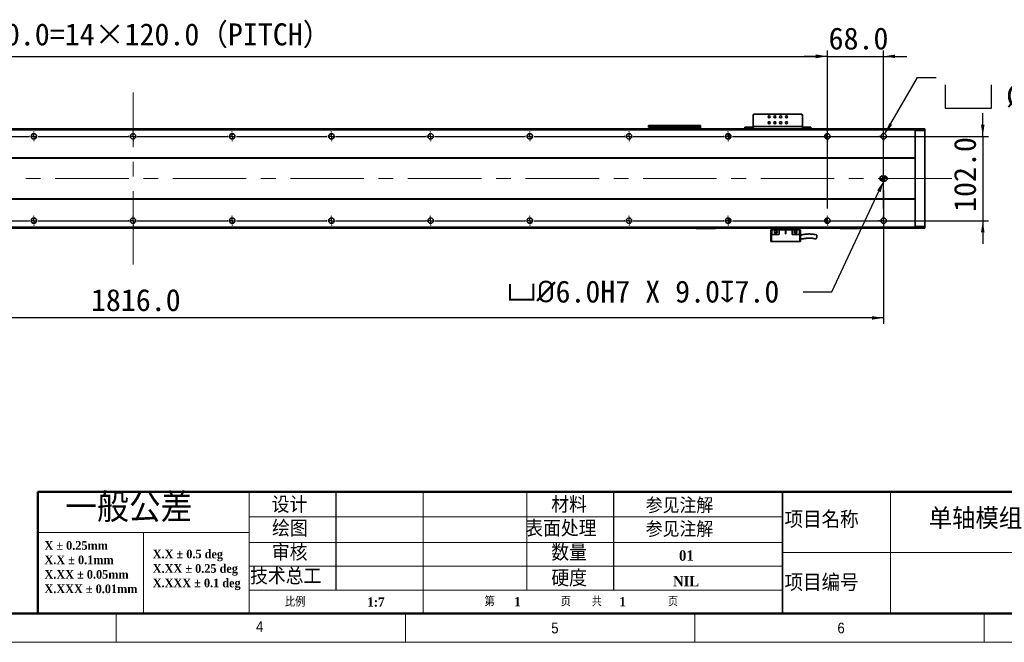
# Model space of a CAD drawing. Header units: millimetres. Extents: x 35 to 2905, y 35 to 2044.
# Tile 4 of 9: x 1003 to 2194, y 35 to 788. Entities that reach past the tile are written whole.
import ezdxf

# ---------------------------------------------------------------- set-up
doc = ezdxf.new("R2010")
doc.units = ezdxf.units.MM
doc.header["$LTSCALE"] = 7
doc.header["$PDSIZE"] = -1
doc.linetypes.add('CENTERX2', pattern=[20.32, 12.7, -2.54, 2.54, -2.54])
doc.layers.add('DIMNS', color=7, linetype='Continuous')
doc.layers.add('黑色实线', color=7, linetype='Continuous')
doc.styles.add('SLDTEXTSTYLE1', font='Gothic.ttf', dxfattribs={"width": 0.913})
doc.styles.add('SLDTEXTSTYLE2', font='timesbd.ttf', dxfattribs={"width": 0.933})
doc.styles.add('SLDTEXTSTYLE3', font='txt', dxfattribs={"bigfont": 'bigfont'})
doc.styles.add('SLDTEXTSTYLE4', font='txt', dxfattribs={"bigfont": 'bigfont'})
doc.styles.add('SLDTEXTSTYLE7', font='timesbd.ttf', dxfattribs={"width": 0.933, "bigfont": 'bigfont'})
doc.styles.add('SLDTEXTSTYLE8', font='txt')
doc.dimstyles.new('SLDDIMSTYLE0', dxfattribs={"dimtxt": 26.6, "dimasz": 14, "dimexe": 0, "dimexo": 0.0625, "dimgap": 6.65, "dimtad": 2, "dimdec": 1, "dimrnd": 1e-09, "dimzin": 4, "dimdsep": 46, "dimtxsty": 'SLDTEXTSTYLE8', "dimsah": 1, "dimcen": 0.09, "dimadec": 0, "dimazin": 1, "dimtfac": 1, "dimtdec": 1, "dimtmove": 0, "dimatfit": 0, "dimfxl": 0, "dimfrac": 2, "dimtolj": 1, "dimtzin": 12, "dimarcsym": 0})
doc.dimstyles.new('SLDDIMSTYLE3', dxfattribs={"dimtxt": 26.6, "dimasz": 14, "dimexe": 0, "dimexo": 0.0625, "dimgap": 6.65, "dimtad": 2, "dimdec": 1, "dimrnd": 1e-09, "dimzin": 4, "dimdsep": 46, "dimtxsty": 'SLDTEXTSTYLE8', "dimsah": 1, "dimcen": 0.09, "dimadec": 0, "dimazin": 1, "dimtfac": 1, "dimtdec": 1, "dimtofl": 0, "dimtmove": 0, "dimatfit": 3, "dimfxl": 0, "dimfrac": 2, "dimtolj": 1, "dimtzin": 12, "dimarcsym": 0})
doc.dimstyles.new('SLDDIMSTYLE7', dxfattribs={"dimtxt": 26.6, "dimasz": 14, "dimexe": 0, "dimexo": 0.0625, "dimgap": 6.65, "dimtad": 0, "dimtih": 1, "dimtoh": 1, "dimdec": 1, "dimrnd": 1e-09, "dimzin": 4, "dimdsep": 46, "dimtxsty": 'SLDTEXTSTYLE8', "dimsah": 1, "dimcen": 0, "dimadec": 0, "dimazin": 1, "dimtfac": 1, "dimtdec": 1, "dimtofl": 0, "dimtmove": 0, "dimatfit": 3, "dimfxl": 0, "dimfrac": 2, "dimtolj": 1, "dimtzin": 12, "dimarcsym": 0})
doc.dimstyles.new('SLDDIMSTYLE8', dxfattribs={"dimtxt": 26.6, "dimasz": 14, "dimexe": 0, "dimexo": 0.0625, "dimgap": 6.65, "dimtad": 0, "dimtih": 1, "dimtoh": 1, "dimdec": 1, "dimrnd": 1e-09, "dimzin": 4, "dimdsep": 46, "dimtxsty": 'SLDTEXTSTYLE8', "dimsah": 1, "dimcen": 0, "dimadec": 0, "dimazin": 1, "dimtfac": 1, "dimtdec": 1, "dimtofl": 0, "dimtmove": 0, "dimatfit": 3, "dimfxl": 0, "dimfrac": 2, "dimtolj": 1, "dimtzin": 12, "dimarcsym": 0})

# ---------------------------------------------------------------- blocks, each defined once
blk = doc.blocks.new('SW_NOTE_0')
at = {"color": 0, "linetype": 'Continuous', "lineweight": 0, "char_height": 10.5, "attachment_point": 1, "style": 'SLDTEXTSTYLE2'}
for s, insert in [('X.X ± 0.5 deg', (0, 13.8)), ('X.XX ± 0.25 deg', (0, -3.7)), ('X.XXX ± 0.1 deg', (0, -21.2))]:
    blk.add_mtext(s, dxfattribs=dict(at, insert=insert))
blk = doc.blocks.new('SW_NOTE_1')
at = {"color": 0, "linetype": 'Continuous', "lineweight": 0, "char_height": 10.5, "attachment_point": 1, "style": 'SLDTEXTSTYLE2'}
for s, insert in [('X ± 0.25mm ', (0, 13.8)), ('X.X ± 0.1mm', (0, -3.7))]:
    blk.add_mtext(s, dxfattribs=dict(at, insert=insert))
blk = doc.blocks.new('SW_NOTE_2')
at = {"color": 0, "linetype": 'Continuous', "lineweight": 0, "char_height": 10.5, "attachment_point": 1, "style": 'SLDTEXTSTYLE2'}
for s, insert in [('X.XX ± 0.05mm', (0, 13.8)), ('X.XXX ± 0.01mm', (0, -3.7))]:
    blk.add_mtext(s, dxfattribs=dict(at, insert=insert))
blk = doc.blocks.new('_D_28')
at = {"layer": 'Defpoints', "color": 0}
for p in [(2049.9, 596), (2048.7, 593.3)]:
    blk.add_point(p, dxfattribs=at)
at = {"layer": '黑色实线', "color": 0, "lineweight": -2}
for p, q in [((1985.6, 458.8), (2042.7, 580.6)), ((1951.3, 458.8), (1985.6, 458.8))]:
    blk.add_line(p, q, dxfattribs=at)
at = {"layer": '黑色实线', "color": 0}
blk.add_solid([(2040.6, 581.6), (2044.8, 579.6), (2048.7, 593.3)], dxfattribs=at)
at = {"layer": '黑色实线', "color": 0, "insert": (1593, 472.6), "char_height": 26.6, "attachment_point": 1, "style": 'SLDTEXTSTYLE8'}
blk.add_mtext('\\A1;{\\fGDT|b0|i0|c134|p2;v\\fISOCPEUR|b0|i0|c134|p34;%%C}6.0H7 X 9.0{\\fGDT|b0|i0|c134|p2;x}7.0', dxfattribs=at)
blk = doc.blocks.new('_D_29')
at = {"layer": '黑色实线'}
for p, q in [((232.4, 587.1), (232.4, 420.4)), ((2048.4, 581.6), (2048.4, 420.4)), ((2048.4, 427.4), (232.4, 427.4))]:
    blk.add_line(p, q, dxfattribs=at)
for points in [[(232.4, 427.4), (246.4, 425.3), (246.4, 429.5)], [(2048.4, 427.4), (2034.4, 429.5), (2034.4, 425.3)]]:
    blk.add_solid(points, dxfattribs=at)
at = {"layer": '黑色实线', "insert": (1089.5, 462.3), "char_height": 26.6, "attachment_point": 1, "style": 'SLDTEXTSTYLE8'}
blk.add_mtext('1816.0', dxfattribs=at)
blk = doc.blocks.new('SW_SYMBOL_HOLE_SPOT')
at = {"layer": '黑色实线', "color": 0}
for p, q in [((0, 6125), (0, 525)), ((11200, 525), (11200, 6125)), ((0, 525), (11200, 525))]:
    blk.add_line(p, q, dxfattribs=at)
blk = doc.blocks.new('SW_SYMBOL_HOLE_DEPTH')
at = {"layer": '黑色实线', "color": 0}
for p, q in [((0, 6125), (5600, 6125)), ((2800, 6125), (2800, 525)), ((700, 3885), (2800, 525)), ((4900, 3885), (2800, 525))]:
    blk.add_line(p, q, dxfattribs=at)
blk = doc.blocks.new('_D_30')
at = {"layer": '黑色实线'}
for p, q in [((2050.1, 649.9), (2089.4, 718)), ((2089.4, 718), (2111.9, 718))]:
    blk.add_line(p, q, dxfattribs=at)
blk.add_solid([(2050.1, 649.9), (2058.9, 660.9), (2055.3, 663)], dxfattribs=at)
at = {"layer": '黑色实线', "xscale": 0.004985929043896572, "yscale": 0.004985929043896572, "zscale": 0.004985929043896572}
for name, p in [('SW_SYMBOL_HOLE_SPOT', (2123, 678.6)), ('SW_SYMBOL_HOLE_DEPTH', (2322.5, 678.6))]:
    blk.add_blockref(name, p, dxfattribs=at)
at = {"layer": '黑色实线', "char_height": 26.6, "attachment_point": 1, "style": 'SLDTEXTSTYLE8'}
for s, insert in [('34X ', (2218, 753.2)), ('%%c', (2287.2, 752.9)), (' THROUGH HOLE', (2328.3, 753.2)), ('%%c', (2196.5, 709.4)), (' 11.0 ', (2237.6, 709.7)), (' 42.0(UPSIDE DOWN)', (2361.5, 709.7))]:
    blk.add_mtext(s, dxfattribs=dict(at, insert=insert))
blk = doc.blocks.new('_D_31')
at = {"layer": '黑色实线'}
for p, q in [((2168.4, 647), (2168.4, 675)), ((1875.2, 647), (2175.4, 647)), ((2168.4, 647), (2168.4, 545)), ((1875.2, 545), (2175.4, 545)), ((2168.4, 545), (2168.4, 517))]:
    blk.add_line(p, q, dxfattribs=at)
for points in [[(2168.4, 647), (2170.5, 661), (2166.3, 661)], [(2168.4, 545), (2166.3, 531), (2170.5, 531)]]:
    blk.add_solid(points, dxfattribs=at)
at = {"layer": '黑色实线', "insert": (2133.5, 555.6), "char_height": 26.6, "attachment_point": 1, "rotation": 90, "style": 'SLDTEXTSTYLE8'}
blk.add_mtext('102.0', dxfattribs=at)
blk = doc.blocks.new('_D_32')
at = {"layer": 'Defpoints', "color": 0}
for p in [(1980.4, 743.8), (300.4, 652.8), (1980.4, 652.8)]:
    blk.add_point(p, dxfattribs=at)
at = {"layer": '黑色实线', "color": 0, "lineweight": -2}
for p, q in [((300.4, 652.9), (300.4, 743.8)), ((314.4, 743.8), (1966.4, 743.8)), ((1980.4, 652.9), (1980.4, 743.8))]:
    blk.add_line(p, q, dxfattribs=at)
at = {"layer": '黑色实线', "color": 0}
for points in [[(314.4, 746.1), (314.4, 741.5), (300.4, 743.8)], [(1966.4, 746.1), (1966.4, 741.5), (1980.4, 743.8)]]:
    blk.add_solid(points, dxfattribs=at)
at = {"layer": '黑色实线', "color": 0, "insert": (1155.7, 783.7), "char_height": 26.6, "attachment_point": 2, "style": 'SLDTEXTSTYLE8'}
blk.add_mtext('\\A1;1680.0=14×120.0（PITCH）', dxfattribs=at)
blk = doc.blocks.new('_D_35')
at = {"layer": '黑色实线'}
for p, q in [((1980.4, 559.7), (1980.4, 750.8)), ((2048.4, 559.7), (2048.4, 750.8)), ((1980.4, 743.8), (1952.4, 743.8)), ((1980.4, 743.8), (2048.4, 743.8)), ((2048.4, 743.8), (2076.4, 743.8))]:
    blk.add_line(p, q, dxfattribs=at)
for points in [[(1980.4, 743.8), (1966.4, 745.9), (1966.4, 741.7)], [(2048.4, 743.8), (2062.4, 741.7), (2062.4, 745.9)]]:
    blk.add_solid(points, dxfattribs=at)
at = {"layer": '黑色实线', "insert": (1981.9, 778.7), "char_height": 26.6, "attachment_point": 1, "style": 'SLDTEXTSTYLE8'}
blk.add_mtext('68.0', dxfattribs=at)
blk = doc.blocks.new('SW_CENTERMARKSYMBOL_25')
at = {"layer": '黑色实线', "color": 0}
for p, q in [((-188, 107.08), (-188, 107.84)), ((0, 107.08), (0, 107.84)), ((-193.08, 102), (-193.84, 102)), ((-188, 102), (-190.54, 102)), ((-188, 102), (-188, 104.54)), ((-188, 102), (-188, 99.46)), ((-188, 102), (-185.46, 102)), ((-188, 96.92), (-188, 96.16)), ((0, 102), (-2.54, 102)), ((0, 102), (0, 104.54)), ((0, 102), (0, 99.46)), ((0, 102), (2.54, 102)), ((5.08, 102), (5.84, 102)), ((-125.08, 0), (-125.84, 0)), ((-120, 0), (-122.54, 0)), ((-120, 5.08), (-120, 5.84)), ((-120, 0), (-120, 2.54)), ((-120, 0), (-120, -2.54)), ((-120, 0), (-117.46, 0)), ((-114.92, 0), (-5.08, 0)), ((-5.08, 0), (-5.84, 0)), ((0, 0), (-2.54, 0)), ((0, 0), (-2.54, 0)), ((0, 5.08), (0, 5.84)), ((0, 0), (0, 2.54)), ((0, 0), (0, 2.54)), ((0, 0), (0, -2.54)), ((0, 0), (2.54, 0)), ((0, 0), (0, -2.54)), ((0, 0), (2.54, 0)), ((5.08, 0), (5.84, 0)), ((5.08, 0), (114.92, 0)), ((114.92, 0), (114.16, 0)), ((120, 0), (117.46, 0)), ((120, 0), (117.46, 0)), ((120, 0), (117.46, 0)), ((120, 5.08), (120, 5.84)), ((120, 0), (120, 2.54)), ((120, 0), (120, 2.54)), ((120, 0), (120, 2.54)), ((120, 0), (120, -2.54)), ((120, 0), (122.54, 0)), ((120, 0), (120, -2.54)), ((120, 0), (122.54, 0)), ((120, 0), (120, -2.54)), ((120, 0), (122.54, 0)), ((125.08, 0), (125.84, 0)), ((125.08, 0), (234.92, 0)), ((234.92, 0), (234.16, 0)), ((240, 0), (237.46, 0)), ((240, 0), (237.46, 0)), ((240, 0), (237.46, 0)), ((240, 0), (237.46, 0)), ((240, 5.08), (240, 5.84)), ((240, 0), (240, 2.54)), ((240, 0), (240, 2.54)), ((240, 0), (240, 2.54)), ((240, 0), (240, 2.54)), ((240, 0), (240, -2.54)), ((240, 0), (242.54, 0)), ((240, 0), (240, -2.54)), ((240, 0), (242.54, 0)), ((240, 0), (240, -2.54)), ((240, 0), (242.54, 0)), ((240, 0), (240, -2.54)), ((240, 0), (242.54, 0)), ((245.08, 0), (245.84, 0)), ((245.08, 0), (354.92, 0)), ((354.92, 0), (354.16, 0)), ((360, 0), (357.46, 0)), ((360, 0), (357.46, 0)), ((360, 0), (357.46, 0)), ((360, 0), (357.46, 0)), ((360, 0), (357.46, 0)), ((360, 5.08), (360, 5.84)), ((360, 0), (360, 2.54)), ((360, 0), (360, 2.54)), ((360, 0), (360, 2.54)), ((360, 0), (360, 2.54)), ((360, 0), (360, 2.54)), ((360, 0), (360, -2.54)), ((360, 0), (362.54, 0)), ((360, 0), (360, -2.54)), ((360, 0), (362.54, 0)), ((360, 0), (360, -2.54)), ((360, 0), (362.54, 0)), ((360, 0), (360, -2.54)), ((360, 0), (362.54, 0)), ((360, 0), (360, -2.54)), ((360, 0), (362.54, 0)), ((365.08, 0), (365.84, 0)), ((365.08, 0), (474.92, 0)), ((474.92, 0), (474.16, 0)), ((480, 0), (477.46, 0)), ((480, 0), (477.46, 0)), ((480, 0), (477.46, 0)), ((480, 0), (477.46, 0)), ((480, 0), (477.46, 0)), ((480, 0), (477.46, 0)), ((480, 5.08), (480, 5.84)), ((480, 0), (480, 2.54)), ((480, 0), (480, 2.54)), ((480, 0), (480, 2.54)), ((480, 0), (480, 2.54)), ((480, 0), (480, 2.54)), ((480, 0), (480, 2.54)), ((480, 0), (480, -2.54)), ((480, 0), (482.54, 0)), ((480, 0), (480, -2.54)), ((480, 0), (482.54, 0)), ((480, 0), (480, -2.54)), ((480, 0), (482.54, 0)), ((480, 0), (480, -2.54)), ((480, 0), (482.54, 0)), ((480, 0), (480, -2.54)), ((480, 0), (482.54, 0)), ((480, 0), (480, -2.54)), ((480, 0), (482.54, 0)), ((485.08, 0), (485.84, 0)), ((485.08, 0), (594.92, 0)), ((594.92, 0), (594.16, 0)), ((600, 0), (597.46, 0)), ((600, 0), (597.46, 0)), ((600, 0), (597.46, 0)), ((600, 0), (597.46, 0)), ((600, 0), (597.46, 0)), ((600, 0), (597.46, 0)), ((600, 0), (597.46, 0)), ((600, 5.08), (600, 5.84)), ((600, 0), (600, 2.54)), ((600, 0), (600, 2.54)), ((600, 0), (600, 2.54)), ((600, 0), (600, 2.54)), ((600, 0), (600, 2.54)), ((600, 0), (600, 2.54)), ((600, 0), (600, 2.54)), ((600, 0), (600, -2.54)), ((600, 0), (602.54, 0)), ((600, 0), (600, -2.54)), ((600, 0), (602.54, 0)), ((600, 0), (600, -2.54)), ((600, 0), (602.54, 0)), ((600, 0), (600, -2.54)), ((600, 0), (602.54, 0)), ((600, 0), (600, -2.54)), ((600, 0), (602.54, 0)), ((600, 0), (600, -2.54)), ((600, 0), (602.54, 0)), ((600, 0), (600, -2.54)), ((600, 0), (602.54, 0)), ((605.08, 0), (605.84, 0)), ((605.08, 0), (714.92, 0)), ((714.92, 0), (714.16, 0)), ((720, 0), (717.46, 0)), ((720, 0), (717.46, 0)), ((720, 0), (717.46, 0)), ((720, 0), (717.46, 0)), ((720, 0), (717.46, 0)), ((720, 0), (717.46, 0)), ((720, 0), (717.46, 0)), ((720, 0), (717.46, 0)), ((720, 5.08), (720, 5.84)), ((720, 0), (720, 2.54)), ((720, 0), (720, 2.54)), ((720, 0), (720, 2.54)), ((720, 0), (720, 2.54)), ((720, 0), (720, 2.54)), ((720, 0), (720, 2.54)), ((720, 0), (720, 2.54)), ((720, 0), (720, 2.54)), ((720, 0), (720, -2.54)), ((720, 0), (722.54, 0)), ((720, 0), (720, -2.54)), ((720, 0), (722.54, 0)), ((720, 0), (720, -2.54)), ((720, 0), (722.54, 0)), ((720, 0), (720, -2.54)), ((720, 0), (722.54, 0)), ((720, 0), (720, -2.54)), ((720, 0), (722.54, 0)), ((720, 0), (720, -2.54)), ((720, 0), (722.54, 0)), ((720, 0), (720, -2.54)), ((720, 0), (722.54, 0)), ((720, 0), (720, -2.54)), ((720, 0), (722.54, 0)), ((725.08, 0), (725.84, 0)), ((725.08, 0), (834.92, 0)), ((834.92, 0), (834.16, 0)), ((840, 0), (837.46, 0)), ((840, 0), (837.46, 0)), ((840, 0), (837.46, 0)), ((840, 0), (837.46, 0)), ((840, 0), (837.46, 0)), ((840, 0), (837.46, 0)), ((840, 0), (837.46, 0)), ((840, 5.08), (840, 5.84)), ((840, 0), (840, 2.54)), ((840, 0), (840, 2.54)), ((840, 0), (840, 2.54)), ((840, 0), (840, 2.54)), ((840, 0), (840, 2.54)), ((840, 0), (840, 2.54)), ((840, 0), (840, 2.54)), ((840, 0), (840, -2.54)), ((840, 0), (842.54, 0)), ((840, 0), (840, -2.54)), ((840, 0), (842.54, 0)), ((840, 0), (840, -2.54)), ((840, 0), (842.54, 0)), ((840, 0), (840, -2.54)), ((840, 0), (842.54, 0)), ((840, 0), (840, -2.54)), ((840, 0), (842.54, 0)), ((840, 0), (840, -2.54)), ((840, 0), (842.54, 0)), ((840, 0), (840, -2.54)), ((840, 0), (842.54, 0)), ((845.08, 0), (845.84, 0)), ((845.08, 0), (954.92, 0)), ((954.92, 0), (954.16, 0)), ((960, 0), (957.46, 0)), ((960, 0), (957.46, 0)), ((960, 0), (957.46, 0)), ((960, 0), (957.46, 0)), ((960, 0), (957.46, 0)), ((960, 0), (957.46, 0)), ((960, 5.08), (960, 5.84)), ((960, 0), (960, 2.54)), ((960, 0), (960, 2.54)), ((960, 0), (960, 2.54)), ((960, 0), (960, 2.54)), ((960, 0), (960, 2.54)), ((960, 0), (960, 2.54)), ((960, 0), (960, -2.54)), ((960, 0), (962.54, 0)), ((960, 0), (960, -2.54)), ((960, 0), (962.54, 0)), ((960, 0), (960, -2.54)), ((960, 0), (962.54, 0)), ((960, 0), (960, -2.54)), ((960, 0), (962.54, 0)), ((960, 0), (960, -2.54)), ((960, 0), (962.54, 0)), ((960, 0), (960, -2.54)), ((960, 0), (962.54, 0)), ((965.08, 0), (965.84, 0)), ((965.08, 0), (1074.92, 0)), ((1074.92, 0), (1074.16, 0)), ((1080, 0), (1077.46, 0)), ((1080, 0), (1077.46, 0)), ((1080, 0), (1077.46, 0)), ((1080, 0), (1077.46, 0)), ((1080, 0), (1077.46, 0)), ((1080, 5.08), (1080, 5.84)), ((1080, 0), (1080, 2.54)), ((1080, 0), (1080, 2.54)), ((1080, 0), (1080, 2.54)), ((1080, 0), (1080, 2.54)), ((1080, 0), (1080, 2.54)), ((1080, 0), (1080, -2.54)), ((1080, 0), (1082.54, 0)), ((1080, 0), (1080, -2.54)), ((1080, 0), (1082.54, 0)), ((1080, 0), (1080, -2.54)), ((1080, 0), (1082.54, 0)), ((1080, 0), (1080, -2.54)), ((1080, 0), (1082.54, 0)), ((1080, 0), (1080, -2.54)), ((1080, 0), (1082.54, 0)), ((1085.08, 0), (1085.84, 0)), ((1085.08, 0), (1194.92, 0)), ((1194.92, 0), (1194.16, 0)), ((1200, 0), (1197.46, 0)), ((1200, 0), (1197.46, 0)), ((1200, 0), (1197.46, 0)), ((1200, 0), (1197.46, 0)), ((1200, 5.08), (1200, 5.84)), ((1200, 0), (1200, 2.54)), ((1200, 0), (1200, 2.54)), ((1200, 0), (1200, 2.54)), ((1200, 0), (1200, 2.54)), ((1200, 0), (1200, -2.54)), ((1200, 0), (1202.54, 0)), ((1200, 0), (1200, -2.54)), ((1200, 0), (1202.54, 0)), ((1200, 0), (1200, -2.54)), ((1200, 0), (1202.54, 0)), ((1200, 0), (1200, -2.54)), ((1200, 0), (1202.54, 0)), ((1205.08, 0), (1205.84, 0)), ((1205.08, 0), (1314.92, 0)), ((1314.92, 0), (1314.16, 0)), ((1320, 0), (1317.46, 0)), ((1320, 0), (1317.46, 0)), ((1320, 0), (1317.46, 0)), ((1320, 5.08), (1320, 5.84)), ((1320, 0), (1320, 2.54)), ((1320, 0), (1320, 2.54)), ((1320, 0), (1320, 2.54)), ((1320, 0), (1320, -2.54)), ((1320, 0), (1322.54, 0)), ((1320, 0), (1320, -2.54)), ((1320, 0), (1322.54, 0)), ((1320, 0), (1320, -2.54)), ((1320, 0), (1322.54, 0)), ((1325.08, 0), (1325.84, 0)), ((1325.08, 0), (1434.92, 0)), ((1434.92, 0), (1434.16, 0)), ((1440, 0), (1437.46, 0)), ((1440, 0), (1437.46, 0)), ((1440, 5.08), (1440, 5.84)), ((1440, 0), (1440, 2.54)), ((1440, 0), (1440, 2.54)), ((1440, 0), (1440, -2.54)), ((1440, 0), (1442.54, 0)), ((1440, 0), (1440, -2.54)), ((1440, 0), (1442.54, 0)), ((1445.08, 0), (1445.84, 0)), ((1445.08, 0), (1554.92, 0)), ((1560, 0), (1557.46, 0)), ((1560, 5.08), (1560, 5.84)), ((1560, 0), (1560, 2.54)), ((1560, 0), (1560, -2.54)), ((1560, 0), (1562.54, 0)), ((1565.08, 0), (1565.84, 0)), ((-120, -5.08), (-120, -5.84)), ((0, -5.08), (0, -5.84)), ((120, -5.08), (120, -5.84)), ((240, -5.08), (240, -5.84)), ((360, -5.08), (360, -5.84)), ((480, -5.08), (480, -5.84)), ((600, -5.08), (600, -5.84)), ((720, -5.08), (720, -5.84)), ((840, -5.08), (840, -5.84)), ((960, -5.08), (960, -5.84)), ((1080, -5.08), (1080, -5.84)), ((1200, -5.08), (1200, -5.84)), ((1320, -5.08), (1320, -5.84)), ((1440, -5.08), (1440, -5.84)), ((1560, -5.08), (1560, -5.84))]:
    blk.add_line(p, q, dxfattribs=at)
blk = doc.blocks.new('SW_CENTERMARKSYMBOL_26')
at = {"layer": '黑色实线', "color": 0}
for p, q in [((-245.08, 0), (-245.84, 0)), ((-240, 0), (-242.54, 0)), ((-240, 5.08), (-240, 5.84)), ((-240, 0), (-240, 2.54)), ((-240, 0), (-240, -2.54)), ((-240, 0), (-237.46, 0)), ((-234.92, 0), (-125.08, 0)), ((-125.08, 0), (-125.84, 0)), ((-120, 0), (-122.54, 0)), ((-120, 0), (-122.54, 0)), ((-120, 5.08), (-120, 5.84)), ((-120, 0), (-120, 2.54)), ((-120, 0), (-120, 2.54)), ((-120, 0), (-120, -2.54)), ((-120, 0), (-117.46, 0)), ((-120, 0), (-120, -2.54)), ((-120, 0), (-117.46, 0)), ((-114.92, 0), (-114.16, 0)), ((-114.92, 0), (-5.08, 0)), ((-5.08, 0), (-5.84, 0)), ((0, 0), (-2.54, 0)), ((0, 0), (-2.54, 0)), ((0, 0), (-2.54, 0)), ((0, 5.08), (0, 5.84)), ((0, 0), (0, 2.54)), ((0, 0), (0, 2.54)), ((0, 0), (0, 2.54)), ((0, 0), (0, -2.54)), ((0, 0), (2.54, 0)), ((0, 0), (0, -2.54)), ((0, 0), (2.54, 0)), ((0, 0), (0, -2.54)), ((0, 0), (2.54, 0)), ((5.08, 0), (5.84, 0)), ((5.08, 0), (114.92, 0)), ((114.92, 0), (114.16, 0)), ((120, 0), (117.46, 0)), ((120, 0), (117.46, 0)), ((120, 0), (117.46, 0)), ((120, 0), (117.46, 0)), ((120, 5.08), (120, 5.84)), ((120, 0), (120, 2.54)), ((120, 0), (120, 2.54)), ((120, 0), (120, 2.54)), ((120, 0), (120, 2.54)), ((120, 0), (120, -2.54)), ((120, 0), (122.54, 0)), ((120, 0), (120, -2.54)), ((120, 0), (122.54, 0)), ((120, 0), (120, -2.54)), ((120, 0), (122.54, 0)), ((120, 0), (120, -2.54)), ((120, 0), (122.54, 0)), ((125.08, 0), (125.84, 0)), ((125.08, 0), (234.92, 0)), ((234.92, 0), (234.16, 0)), ((240, 0), (237.46, 0)), ((240, 0), (237.46, 0)), ((240, 0), (237.46, 0)), ((240, 0), (237.46, 0)), ((240, 0), (237.46, 0)), ((240, 5.08), (240, 5.84)), ((240, 0), (240, 2.54)), ((240, 0), (240, 2.54)), ((240, 0), (240, 2.54)), ((240, 0), (240, 2.54)), ((240, 0), (240, 2.54)), ((240, 0), (240, -2.54)), ((240, 0), (242.54, 0)), ((240, 0), (240, -2.54)), ((240, 0), (242.54, 0)), ((240, 0), (240, -2.54)), ((240, 0), (242.54, 0)), ((240, 0), (240, -2.54)), ((240, 0), (242.54, 0)), ((240, 0), (240, -2.54)), ((240, 0), (242.54, 0)), ((245.08, 0), (245.84, 0)), ((245.08, 0), (354.92, 0)), ((354.92, 0), (354.16, 0)), ((360, 0), (357.46, 0)), ((360, 0), (357.46, 0)), ((360, 0), (357.46, 0)), ((360, 0), (357.46, 0)), ((360, 0), (357.46, 0)), ((360, 0), (357.46, 0)), ((360, 5.08), (360, 5.84)), ((360, 0), (360, 2.54)), ((360, 0), (360, 2.54)), ((360, 0), (360, 2.54)), ((360, 0), (360, 2.54)), ((360, 0), (360, 2.54)), ((360, 0), (360, 2.54)), ((360, 0), (360, -2.54)), ((360, 0), (362.54, 0)), ((360, 0), (360, -2.54)), ((360, 0), (362.54, 0)), ((360, 0), (360, -2.54)), ((360, 0), (362.54, 0)), ((360, 0), (360, -2.54)), ((360, 0), (362.54, 0)), ((360, 0), (360, -2.54)), ((360, 0), (362.54, 0)), ((360, 0), (360, -2.54)), ((360, 0), (362.54, 0)), ((365.08, 0), (365.84, 0)), ((365.08, 0), (474.92, 0)), ((474.92, 0), (474.16, 0)), ((480, 0), (477.46, 0)), ((480, 0), (477.46, 0)), ((480, 0), (477.46, 0)), ((480, 0), (477.46, 0)), ((480, 0), (477.46, 0)), ((480, 0), (477.46, 0)), ((480, 0), (477.46, 0)), ((480, 5.08), (480, 5.84)), ((480, 0), (480, 2.54)), ((480, 0), (480, 2.54)), ((480, 0), (480, 2.54)), ((480, 0), (480, 2.54)), ((480, 0), (480, 2.54)), ((480, 0), (480, 2.54)), ((480, 0), (480, 2.54)), ((480, 0), (480, -2.54)), ((480, 0), (482.54, 0)), ((480, 0), (480, -2.54)), ((480, 0), (482.54, 0)), ((480, 0), (480, -2.54)), ((480, 0), (482.54, 0)), ((480, 0), (480, -2.54)), ((480, 0), (482.54, 0)), ((480, 0), (480, -2.54)), ((480, 0), (482.54, 0)), ((480, 0), (480, -2.54)), ((480, 0), (482.54, 0)), ((480, 0), (480, -2.54)), ((480, 0), (482.54, 0)), ((485.08, 0), (485.84, 0)), ((485.08, 0), (594.92, 0)), ((594.92, 0), (594.16, 0)), ((600, 0), (597.46, 0)), ((600, 0), (597.46, 0)), ((600, 0), (597.46, 0)), ((600, 0), (597.46, 0)), ((600, 0), (597.46, 0)), ((600, 0), (597.46, 0)), ((600, 0), (597.46, 0)), ((600, 0), (597.46, 0)), ((600, 5.08), (600, 5.84)), ((600, 0), (600, 2.54)), ((600, 0), (600, 2.54)), ((600, 0), (600, 2.54)), ((600, 0), (600, 2.54)), ((600, 0), (600, 2.54)), ((600, 0), (600, 2.54)), ((600, 0), (600, 2.54)), ((600, 0), (600, 2.54)), ((600, 0), (600, -2.54)), ((600, 0), (602.54, 0)), ((600, 0), (600, -2.54)), ((600, 0), (602.54, 0)), ((600, 0), (600, -2.54)), ((600, 0), (602.54, 0)), ((600, 0), (600, -2.54)), ((600, 0), (602.54, 0)), ((600, 0), (600, -2.54)), ((600, 0), (602.54, 0)), ((600, 0), (600, -2.54)), ((600, 0), (602.54, 0)), ((600, 0), (600, -2.54)), ((600, 0), (602.54, 0)), ((600, 0), (600, -2.54)), ((600, 0), (602.54, 0)), ((605.08, 0), (605.84, 0)), ((605.08, 0), (714.92, 0)), ((714.92, 0), (714.16, 0)), ((720, 0), (717.46, 0)), ((720, 0), (717.46, 0)), ((720, 0), (717.46, 0)), ((720, 0), (717.46, 0)), ((720, 0), (717.46, 0)), ((720, 0), (717.46, 0)), ((720, 0), (717.46, 0)), ((720, 5.08), (720, 5.84)), ((720, 0), (720, 2.54)), ((720, 0), (720, 2.54)), ((720, 0), (720, 2.54)), ((720, 0), (720, 2.54)), ((720, 0), (720, 2.54)), ((720, 0), (720, 2.54)), ((720, 0), (720, 2.54)), ((720, 0), (720, -2.54)), ((720, 0), (722.54, 0)), ((720, 0), (720, -2.54)), ((720, 0), (722.54, 0)), ((720, 0), (720, -2.54)), ((720, 0), (722.54, 0)), ((720, 0), (720, -2.54)), ((720, 0), (722.54, 0)), ((720, 0), (720, -2.54)), ((720, 0), (722.54, 0)), ((720, 0), (720, -2.54)), ((720, 0), (722.54, 0)), ((720, 0), (720, -2.54)), ((720, 0), (722.54, 0)), ((725.08, 0), (725.84, 0)), ((725.08, 0), (834.92, 0)), ((834.92, 0), (834.16, 0)), ((840, 0), (837.46, 0)), ((840, 0), (837.46, 0)), ((840, 0), (837.46, 0)), ((840, 0), (837.46, 0)), ((840, 0), (837.46, 0)), ((840, 0), (837.46, 0)), ((840, 5.08), (840, 5.84)), ((840, 0), (840, 2.54)), ((840, 0), (840, 2.54)), ((840, 0), (840, 2.54)), ((840, 0), (840, 2.54)), ((840, 0), (840, 2.54)), ((840, 0), (840, 2.54)), ((840, 0), (840, -2.54)), ((840, 0), (842.54, 0)), ((840, 0), (840, -2.54)), ((840, 0), (842.54, 0)), ((840, 0), (840, -2.54)), ((840, 0), (842.54, 0)), ((840, 0), (840, -2.54)), ((840, 0), (842.54, 0)), ((840, 0), (840, -2.54)), ((840, 0), (842.54, 0)), ((840, 0), (840, -2.54)), ((840, 0), (842.54, 0)), ((845.08, 0), (845.84, 0)), ((845.08, 0), (954.92, 0)), ((954.92, 0), (954.16, 0)), ((960, 0), (957.46, 0)), ((960, 0), (957.46, 0)), ((960, 0), (957.46, 0)), ((960, 0), (957.46, 0)), ((960, 0), (957.46, 0)), ((960, 5.08), (960, 5.84)), ((960, 0), (960, 2.54)), ((960, 0), (960, 2.54)), ((960, 0), (960, 2.54)), ((960, 0), (960, 2.54)), ((960, 0), (960, 2.54)), ((960, 0), (960, -2.54)), ((960, 0), (962.54, 0)), ((960, 0), (960, -2.54)), ((960, 0), (962.54, 0)), ((960, 0), (960, -2.54)), ((960, 0), (962.54, 0)), ((960, 0), (960, -2.54)), ((960, 0), (962.54, 0)), ((960, 0), (960, -2.54)), ((960, 0), (962.54, 0)), ((965.08, 0), (965.84, 0)), ((965.08, 0), (1074.92, 0)), ((1074.92, 0), (1074.16, 0)), ((1080, 0), (1077.46, 0)), ((1080, 0), (1077.46, 0)), ((1080, 0), (1077.46, 0)), ((1080, 0), (1077.46, 0)), ((1080, 5.08), (1080, 5.84)), ((1080, 0), (1080, 2.54)), ((1080, 0), (1080, 2.54)), ((1080, 0), (1080, 2.54)), ((1080, 0), (1080, 2.54)), ((1080, 0), (1080, -2.54)), ((1080, 0), (1082.54, 0)), ((1080, 0), (1080, -2.54)), ((1080, 0), (1082.54, 0)), ((1080, 0), (1080, -2.54)), ((1080, 0), (1082.54, 0)), ((1080, 0), (1080, -2.54)), ((1080, 0), (1082.54, 0)), ((1085.08, 0), (1085.84, 0)), ((1085.08, 0), (1194.92, 0)), ((1194.92, 0), (1194.16, 0)), ((1200, 0), (1197.46, 0)), ((1200, 0), (1197.46, 0)), ((1200, 0), (1197.46, 0)), ((1200, 5.08), (1200, 5.84)), ((1200, 0), (1200, 2.54)), ((1200, 0), (1200, 2.54)), ((1200, 0), (1200, 2.54)), ((1200, 0), (1200, -2.54)), ((1200, 0), (1202.54, 0)), ((1200, 0), (1200, -2.54)), ((1200, 0), (1202.54, 0)), ((1200, 0), (1200, -2.54)), ((1200, 0), (1202.54, 0)), ((1205.08, 0), (1205.84, 0)), ((1205.08, 0), (1314.92, 0)), ((1314.92, 0), (1314.16, 0)), ((1320, 0), (1317.46, 0)), ((1320, 0), (1317.46, 0)), ((1320, 5.08), (1320, 5.84)), ((1320, 0), (1320, 2.54)), ((1320, 0), (1320, 2.54)), ((1320, 0), (1320, -2.54)), ((1320, 0), (1322.54, 0)), ((1320, 0), (1320, -2.54)), ((1320, 0), (1322.54, 0)), ((1325.08, 0), (1325.84, 0)), ((1325.08, 0), (1434.92, 0)), ((1440, 0), (1437.46, 0)), ((1440, 5.08), (1440, 5.84)), ((1440, 0), (1440, 2.54)), ((1440, 0), (1440, -2.54)), ((1440, 0), (1442.54, 0)), ((1445.08, 0), (1445.84, 0)), ((-240, -5.08), (-240, -5.84)), ((-120, -5.08), (-120, -5.84)), ((0, -5.08), (0, -5.84)), ((120, -5.08), (120, -5.84)), ((240, -5.08), (240, -5.84)), ((360, -5.08), (360, -5.84)), ((480, -5.08), (480, -5.84)), ((600, -5.08), (600, -5.84)), ((720, -5.08), (720, -5.84)), ((840, -5.08), (840, -5.84)), ((960, -5.08), (960, -5.84)), ((1080, -5.08), (1080, -5.84)), ((1200, -5.08), (1200, -5.84)), ((1320, -5.08), (1320, -5.84)), ((1440, -5.08), (1440, -5.84))]:
    blk.add_line(p, q, dxfattribs=at)
blk = doc.blocks.new('SW_CENTERMARKSYMBOL_27')
at = {"layer": '黑色实线', "color": 0}
for p, q in [((-5.08, 0), (-5.84, 0)), ((0, 0), (-2.54, 0)), ((0, 5.08), (0, 5.84)), ((0, 0), (0, 2.54)), ((0, 0), (0, -2.54)), ((0, 0), (2.54, 0)), ((5.08, 0), (5.84, 0)), ((0, -5.08), (0, -5.84))]:
    blk.add_line(p, q, dxfattribs=at)
blk = doc.blocks.new('SW_CENTERMARKSYMBOL_28')
at = {"layer": '黑色实线', "color": 0}
for p, q in [((-5.08, 0), (-5.84, 0)), ((0, 0), (-2.54, 0)), ((0, 5.08), (0, 5.84)), ((0, 0), (0, 2.54)), ((0, 0), (0, -2.54)), ((0, 0), (2.54, 0)), ((5.08, 0), (5.84, 0)), ((0, -5.08), (0, -5.84))]:
    blk.add_line(p, q, dxfattribs=at)
blk = doc.blocks.new('SW_CENTERMARKSYMBOL_29')
at = {"layer": '黑色实线', "color": 0}
for p, q in [((-5.08, 0), (-5.54, 0)), ((0, 0), (-2.54, 0)), ((0, 5.08), (0, 5.54)), ((0, 0), (0, 2.54)), ((0, 0), (2.54, 0)), ((0, 0), (0, -2.54)), ((5.08, 0), (5.54, 0)), ((0, -5.08), (0, -5.54))]:
    blk.add_line(p, q, dxfattribs=at)
blk = doc.blocks.new('SW_DOWELSYMBOL_5')
at = {"linetype": 'Continuous', "lineweight": 18}
h = blk.add_hatch(color=0, dxfattribs=at)
edge = h.paths.add_edge_path(flags=0)
edge.add_arc((0, 0), 3, 180, 270)
edge.add_line((0, -3), (0, 0))
edge.add_line((0, 0), (-3, 0))
h = blk.add_hatch(color=0, dxfattribs=at)
edge = h.paths.add_edge_path(flags=0)
edge.add_arc((0, 0), 3, 0, 90)
edge.add_line((0, 3), (0, 0))
edge.add_line((0, 0), (3, 0))
at = {"layer": '黑色实线', "color": 0}
blk.add_circle((0, 0), 3, dxfattribs=at)
blk = doc.blocks.new('SW_DOWELSYMBOL_6')
at = {"linetype": 'Continuous', "lineweight": 18}
h = blk.add_hatch(color=0, dxfattribs=at)
edge = h.paths.add_edge_path(flags=0)
edge.add_arc((0, 0), 3, 180, 270)
edge.add_line((0, -3), (0, 0))
edge.add_line((0, 0), (-3, 0))
h = blk.add_hatch(color=0, dxfattribs=at)
edge = h.paths.add_edge_path(flags=0)
edge.add_arc((0, 0), 3, 0, 90)
edge.add_line((0, 3), (0, 0))
edge.add_line((0, 0), (3, 0))
at = {"layer": '黑色实线', "color": 0}
blk.add_circle((0, 0), 3, dxfattribs=at)

msp = doc.modelspace()

# ---------------------------------------------------------------- linework, layer by layer
at = {"color": 7, "linetype": 'Continuous', "lineweight": 35}
for p, q in [((1891.43, 673.8), (1890.43, 672.8)), ((1890.43, 672.8), (1890.43, 659)), ((1949.43, 673.8), (1891.43, 673.8)), ((1950.43, 672.8), (1949.43, 673.8)), ((1950.43, 659), (1950.43, 672.8)), ((2086.43, 656), (194.43, 656)), ((1763.93, 658), (1763.93, 660)), ((1763.93, 660), (1764.93, 660)), ((1764.93, 658), (1763.93, 658)), ((1764.93, 660), (1764.93, 658)), ((1764.93, 660), (1818.93, 660)), ((1764.93, 658), (1818.93, 658)), ((1791.93, 656.16), (1791.93, 658)), ((1791.93, 656.16), (1826.93, 656.16)), ((1791.93, 656), (1791.93, 656.16)), ((1818.93, 658), (1818.93, 660)), ((1818.93, 660), (1826.93, 660)), ((1826.93, 658), (1818.93, 658)), ((1826.93, 660), (1826.93, 658)), ((1826.93, 658), (1826.93, 656.16)), ((1826.93, 656.16), (1826.93, 656)), ((1880.43, 656), (1880.43, 658)), ((1880.43, 658), (1881.43, 658)), ((1881.43, 658), (1881.43, 656)), ((1881.43, 658), (1889.43, 658)), ((1889.43, 658), (1889.43, 656)), ((1890.43, 658), (1889.43, 658)), ((1950.43, 659), (1890.43, 659)), ((1890.43, 656), (1890.43, 659)), ((1950.43, 659), (1950.43, 656)), ((1951.43, 658), (1950.43, 658)), ((1951.43, 658), (1951.43, 656)), ((1951.43, 658), (1959.43, 658)), ((1959.43, 656), (1959.43, 658)), ((1959.43, 658), (1960.43, 658)), ((1960.43, 658), (1960.43, 656)), ((2086.43, 655.7), (2086.73, 656)), ((2086.43, 655), (2086.43, 656)), ((2086.73, 656), (2086.73, 654)), ((2086.73, 656), (2098.13, 656)), ((2098.13, 654), (2098.13, 656)), ((2098.43, 655.7), (2098.13, 656)), ((2098.43, 655.7), (2098.43, 653.87)), ((2086.43, 655), (194.43, 655)), ((1860.92, 650.26), (1859.94, 650.26)), ((1861.43, 643.85), (1861.43, 650.14)), ((1979.43, 650.14), (1979.43, 643.85)), ((1979.94, 650.26), (1980.92, 650.26)), ((2045.43, 648.37), (2045.43, 645.62)), ((2086.43, 621), (2086.43, 655)), ((2086.43, 653.87), (2086.73, 654)), ((2086.73, 654), (2086.73, 538)), ((2098.13, 654), (2086.73, 654)), ((2098.13, 538), (2098.13, 654)), ((2098.43, 653.87), (2098.13, 654)), ((2098.43, 653.87), (2098.43, 538.12)), ((2086.43, 621), (194.43, 621)), ((2086.43, 620.5), (194.43, 620.5)), ((2086.43, 621), (2086.43, 620.5)), ((2086.43, 571.5), (2086.43, 620.5)), ((2049.93, 599), (2046.93, 599)), ((2046.93, 593), (2049.93, 593)), ((2086.43, 571.5), (194.43, 571.5)), ((2086.43, 571), (194.43, 571)), ((2086.43, 571), (2086.43, 571.5)), ((2086.43, 537), (2086.43, 571)), ((1861.43, 541.85), (1861.43, 548.14)), ((1979.43, 548.14), (1979.43, 541.85)), ((2086.43, 537), (194.43, 537)), ((1860.92, 541.73), (1859.94, 541.73)), ((1979.94, 541.73), (1980.92, 541.73)), ((2045.43, 546.37), (2045.43, 543.62)), ((2086.43, 538.12), (2086.73, 538)), ((2086.43, 537), (2086.43, 536)), ((2086.43, 536.3), (2086.73, 536)), ((2086.73, 538), (2086.73, 536)), ((2086.73, 538), (2098.13, 538)), ((2098.43, 538.12), (2098.13, 538)), ((2098.13, 536), (2098.13, 538)), ((2098.43, 536.3), (2098.13, 536)), ((2098.43, 538.12), (2098.43, 536.3)), ((2086.43, 536), (194.43, 536)), ((1821.43, 535.8), (1821.43, 536)), ((1821.43, 535.8), (1821.73, 535.5)), ((1821.43, 535.8), (1822.43, 535.8)), ((1822.55, 535.5), (1821.73, 535.5)), ((1822.43, 536), (1822.43, 535.8)), ((1822.55, 535.5), (1822.43, 535.8)), ((1822.43, 535.8), (1844.43, 535.8)), ((1844.3, 535.5), (1822.55, 535.5)), ((1844.3, 535.5), (1844.43, 535.8)), ((1845.13, 535.5), (1844.3, 535.5)), ((1844.43, 535.8), (1844.43, 536)), ((1844.43, 535.8), (1845.43, 535.8)), ((1845.13, 535.5), (1845.43, 535.8)), ((1845.43, 536), (1845.43, 535.8)), ((1911.93, 534.1), (1911.93, 519.7)), ((1913.13, 534.1), (1911.93, 534.1)), ((1912.93, 534.1), (1912.93, 536)), ((1913.13, 528.1), (1912.93, 528.1)), ((1912.93, 519.7), (1912.93, 528.1)), ((1913.13, 534.1), (1913.13, 528.1)), ((1921.93, 534.1), (1913.13, 534.1)), ((1913.13, 528.1), (1921.93, 528.1)), ((1921.93, 534.1), (1929.68, 534.1)), ((1921.93, 534.1), (1921.93, 528.1)), ((1930.18, 534.1), (1929.68, 534.1)), ((1929.68, 534.1), (1929.68, 529.35)), ((1930.18, 534.1), (1937.93, 534.1)), ((1930.18, 529.35), (1930.18, 534.1)), ((1937.93, 528.1), (1937.93, 534.1)), ((1946.73, 534.1), (1937.93, 534.1)), ((1937.93, 528.1), (1946.73, 528.1)), ((1941.31, 532.55), (1941.47, 532.65)), ((1941.31, 532.55), (1941.47, 532.65)), ((1941.31, 532.55), (1941.47, 532.65)), ((1941.31, 532.55), (1941.47, 532.65)), ((1942.94, 532.15), (1943.07, 531.74)), ((1946.73, 528.1), (1946.73, 534.1)), ((1947.93, 534.1), (1946.73, 534.1)), ((1946.93, 528.1), (1946.73, 528.1)), ((1946.93, 534.1), (1946.93, 536)), ((1946.93, 528.1), (1946.93, 519.7)), ((1947.93, 519.7), (1947.93, 534.1)), ((1995.43, 535.8), (1995.43, 536)), ((1995.43, 535.8), (1996.43, 535.8)), ((1995.43, 535.8), (1995.73, 535.5)), ((1996.55, 535.5), (1995.73, 535.5)), ((1996.43, 536), (1996.43, 535.8)), ((1996.55, 535.5), (1996.43, 535.8)), ((1996.43, 535.8), (2018.43, 535.8)), ((2018.3, 535.5), (1996.55, 535.5)), ((2018.3, 535.5), (2018.43, 535.8)), ((2019.13, 535.5), (2018.3, 535.5)), ((2018.43, 535.8), (2018.43, 536)), ((2018.43, 535.8), (2019.43, 535.8)), ((2019.13, 535.5), (2019.43, 535.8)), ((2019.43, 536), (2019.43, 535.8)), ((2098.13, 536), (2086.73, 536)), ((1912.93, 519.7), (1911.93, 519.7)), ((1946.93, 519.7), (1912.93, 519.7)), ((1947.93, 519.7), (1946.93, 519.7)), ((1926.29, 217), (1926.29, 70))]:
    msp.add_line(p, q, dxfattribs=at)
at = {"color": 8, "linetype": 'Continuous', "lineweight": 35}
for p, q in [((1917.68, 664.5), (1916.18, 664.5)), ((1924.68, 664.5), (1923.18, 664.5))]:
    msp.add_line(p, q, dxfattribs=at)
at = {"color": 7, "linetype": 'Continuous', "lineweight": 50}
for p, q in [((1025.29, 217), (1025.29, 70)), ((1025.29, 217), (1281, 217)), ((2870, 217), (1281, 217)), ((70, 70), (2870, 70))]:
    msp.add_line(p, q, dxfattribs=at)
at = {"color": 7, "linetype": 'Continuous', "lineweight": 18}
for p, q in [((1281, 217), (1281, 192.5)), ((1281, 168), (1281, 217)), ((1281, 192.5), (1281, 217)), ((1491.29, 217), (1491.29, 70)), ((1617, 217), (1617, 98.04)), ((2056.78, 217), (2056.78, 70)), ((1281, 168), (1281, 192.5)), ((1281, 186.61), (1926.29, 186.61)), ((1281, 168), (1025.29, 168)), ((1153.14, 168), (1153.14, 70)), ((1281, 168), (1281, 70)), ((1281, 155.78), (1926.29, 155.78)), ((1926.29, 143.5), (2339.76, 143.5)), ((1281, 126.91), (1926.29, 126.91)), ((1926.29, 98.04), (1281, 98.04)), ((70, 70), (2870, 70)), ((861, 70), (2870, 70)), ((1120, 35), (1120, 70)), ((1470, 35), (1470, 70)), ((1820, 70), (1820, 35)), ((2170, 35), (2170, 70)), ((35, 35), (2905, 35))]:
    msp.add_line(p, q, dxfattribs=at)
at = {"color": 7, "linetype": 'Continuous', "lineweight": 35}
for centre, radius in [((1909.93, 670.5), 1.25), ((1916.93, 670.5), 1.25), ((1923.93, 670.5), 1.25), ((1930.93, 670.5), 1.25), ((1909.93, 663.5), 1.25), ((1916.93, 663.5), 1.25), ((1923.93, 663.5), 1.25), ((1930.93, 663.5), 1.25), ((1020.43, 647), 3.3), ((1140.43, 647), 3.3), ((1260.43, 647), 3.3), ((1380.43, 647), 3.3), ((1500.43, 647), 3.3), ((1620.43, 647), 3.3), ((1740.43, 647), 3.3), ((1860.43, 647), 3.3), ((1980.43, 647), 3.3), ((2048.43, 647), 3.3), ((1020.43, 545), 3.3), ((1140.43, 545), 3.3), ((1260.43, 545), 3.3), ((1380.43, 545), 3.3), ((1500.43, 545), 3.3), ((1620.43, 545), 3.3), ((1740.43, 545), 3.3), ((1860.43, 545), 3.3), ((1980.43, 545), 3.3), ((2048.43, 545), 3.3), ((1917.93, 531.6), 1.6), ((1941.93, 531.6), 1.6)]:
    msp.add_circle(centre, radius, dxfattribs=at)
for centre, radius, start, end in [((2046.93, 596), 3, 90, 270), ((2049.93, 596), 3, 270, 90), ((1929.93, 529.35), 0.25, 180, 0)]:
    msp.add_arc(centre, radius, start, end, dxfattribs=at)
for points, knots in [([(1919.07, 531.74), (1919.09, 531.62), (1919.13, 531.36), (1919.02, 530.97), (1918.8, 530.62), (1918.46, 530.35), (1918.04, 530.2), (1917.59, 530.2), (1917.15, 530.33), (1916.92, 530.51), (1916.81, 530.6)], [0, 0, 0, 0, 0.11473775, 0.23058883, 0.35091605, 0.47581314, 0.60544618, 0.7394094, 0.87754274, 1, 1, 1, 1]), ([(1917.91, 532.9), (1918.05, 532.87), (1918.33, 532.81), (1918.69, 532.56), (1918.87, 532.31), (1918.93, 532.17), (1918.94, 532.15)], [0, 0, 0, 0, 0.3222943, 0.6432423, 0.9518695, 1, 1, 1, 1]), ([(1941.93, 532.75), (1941.81, 532.74), (1941.58, 532.72), (1941.26, 532.56), (1941.01, 532.32), (1940.84, 532.01), (1940.76, 531.66), (1940.8, 531.31), (1940.93, 530.99), (1941.16, 530.72), (1941.45, 530.53), (1941.79, 530.44), (1942.14, 530.45), (1942.48, 530.57), (1942.76, 530.78), (1942.96, 531.06), (1943.08, 531.39), (1943.07, 531.63), (1943.07, 531.74)], [0, 0, 0, 0, 0.0624926, 0.1249879, 0.1874918, 0.2499899, 0.3124884, 0.3749873, 0.4374884, 0.4999983, 0.5624997, 0.6249963, 0.6875028, 0.7499975, 0.8125038, 0.8750018, 0.9374987, 1, 1, 1, 1]), ([(1943.07, 531.74), (1943.09, 531.62), (1943.13, 531.36), (1943.02, 530.97), (1942.8, 530.62), (1942.46, 530.35), (1942.04, 530.2), (1941.59, 530.2), (1941.15, 530.33), (1940.92, 530.51), (1940.81, 530.6)], [0, 0, 0, 0, 0.1147408, 0.2306037, 0.3509341, 0.4758345, 0.605471, 0.7394025, 0.8775395, 1, 1, 1, 1]), ([(1941.91, 532.9), (1942.05, 532.87), (1942.33, 532.81), (1942.69, 532.56), (1942.87, 532.31), (1942.93, 532.17), (1942.94, 532.15)], [0, 0, 0, 0, 0.3223652, 0.643224, 0.9518362, 1, 1, 1, 1]), ([(1967.24, 527.89), (1966.27, 528.04), (1964.46, 528.33), (1961.99, 528.72), (1959.93, 528.89), (1958.08, 528.92), (1956.05, 528.84), (1954.21, 528.64), (1952.7, 528.42), (1951.69, 528.27), (1950.65, 528.12), (1949.59, 528), (1948.67, 527.92), (1948.12, 527.95), (1947.93, 527.97)], [0, 0, 0, 0, 0.1557805, 0.2907933, 0.3967737, 0.4749968, 0.5735855, 0.704752, 0.7546875, 0.8070852, 0.8612048, 0.9159499, 0.970407, 1, 1, 1, 1]), ([(1966.68, 522.99), (1966.71, 522.98), (1966.81, 522.94), (1967, 523.2), (1967.22, 523.7), (1967.4, 524.4), (1967.54, 525.2), (1967.62, 526.04), (1967.62, 526.82), (1967.55, 527.44), (1967.42, 527.83), (1967.3, 527.86), (1967.24, 527.87)], [0, 0, 0, 0, 0.0574077, 0.163029, 0.2664708, 0.3699782, 0.4747875, 0.5815863, 0.6902321, 0.7997762, 0.9088165, 1, 1, 1, 1]), ([(1947.93, 522.98), (1948.16, 522.97), (1948.88, 522.95), (1950.03, 523.03), (1951.71, 523.23), (1953.41, 523.5), (1955.08, 523.73), (1956.53, 523.87), (1958.22, 523.96), (1960.13, 523.89), (1962.17, 523.67), (1964.28, 523.31), (1965.82, 523.07), (1966.67, 522.95)], [0, 0, 0, 0, 0.0368696, 0.1125394, 0.1785239, 0.3028103, 0.3842754, 0.4445231, 0.5302864, 0.647338, 0.7447497, 0.8603491, 1, 1, 1, 1])]:
    msp.add_open_spline(points, degree=3, knots=knots, dxfattribs=at)
at = {"layer": 'DIMNS', "color": 7}
for p, q in [((1386.18, 98.04), (1386.18, 217)), ((1721.53, 217), (1721.53, 98.04))]:
    msp.add_line(p, q, dxfattribs=at)
at = {"layer": '黑色实线', "linetype": 'CENTERX2', "lineweight": 18}
for p, q in [((1140.43, 491.85), (1140.43, 700.15)), ((2130.88, 596), (149.98, 596))]:
    msp.add_line(p, q, dxfattribs=at)

# ---------------------------------------------------------------- block references
at = {"color": 7, "linetype": 'Continuous', "lineweight": 0}
for name, p in [('SW_NOTE_1', (1033.26, 143.65)), ('SW_NOTE_0', (1164.24, 133.27)), ('SW_NOTE_2', (1033.26, 108.65))]:
    msp.add_blockref(name, p, dxfattribs=at)
at = {"layer": '黑色实线'}
for name, p in [('SW_CENTERMARKSYMBOL_25', (420.43, 545)), ('SW_CENTERMARKSYMBOL_26', (540.43, 647)), ('SW_CENTERMARKSYMBOL_27', (2048.43, 647)), ('SW_CENTERMARKSYMBOL_29', (2048.43, 596)), ('SW_DOWELSYMBOL_5', (2046.93, 596)), ('SW_DOWELSYMBOL_6', (2049.93, 596)), ('SW_CENTERMARKSYMBOL_28', (2048.43, 545))]:
    msp.add_blockref(name, p, dxfattribs=at)

# ---------------------------------------------------------------- texts
at = {"color": 7, "linetype": 'Continuous', "lineweight": 0, "attachment_point": 1}
for s, insert, char_height, style in [('一般公差', (1058.35, 215.56), 35, 'SLDTEXTSTYLE4'), ('设计', (1308.15, 211.2), 19.6, 'SLDTEXTSTYLE4'), ('材料', (1646.32, 211.2), 19.6, 'SLDTEXTSTYLE4'), ('参见注解', (1760.75, 209.7), 18.521, 'SLDTEXTSTYLE3'), ('项目名称', (1928.53, 193.57), 20.373, 'SLDTEXTSTYLE4'), ('{\\fSimSun|b1|i0|c134|p2;单轴模组}', (2102.94, 196.56), 22.225, 'SLDTEXTSTYLE7'), ('绘图', (1308.57, 182.46), 19.6, 'SLDTEXTSTYLE4'), ('表面处理', (1614.87, 182.46), 19.6, 'SLDTEXTSTYLE4'), ('参见注解', (1760.75, 180.95), 18.521, 'SLDTEXTSTYLE3'), ('审核', (1308.34, 153.23), 19.6, 'SLDTEXTSTYLE4'), ('数量', (1646.38, 153.23), 19.6, 'SLDTEXTSTYLE4'), ('01', (1800.9, 146.22), 12.6, 'SLDTEXTSTYLE2'), ('技术总工', (1282.02, 124.6), 19.6, 'SLDTEXTSTYLE4'), ('硬度', (1646.39, 122.25), 19.6, 'SLDTEXTSTYLE4'), ('项目编号', (1928.53, 117.29), 20.373, 'SLDTEXTSTYLE4'), ('NIL', (1793.67, 115.25), 12.6, 'SLDTEXTSTYLE2'), ('比例', (1324.1, 89.33), 11.2, 'SLDTEXTSTYLE4'), ('1:7', (1423.69, 89.32), 11.2, 'SLDTEXTSTYLE2'), ('第        页', (1565.66, 89.74), 11.2, 'SLDTEXTSTYLE4'), ('1', (1601.53, 89.74), 11.2, 'SLDTEXTSTYLE2'), ('共        页', (1695.31, 89.74), 11.2, 'SLDTEXTSTYLE4'), ('1', (1728.74, 89.74), 11.2, 'SLDTEXTSTYLE2'), ('4', (1289.17, 60.52), 12.96, 'SLDTEXTSTYLE1'), ('5', (1646.39, 58.78), 12.96, 'SLDTEXTSTYLE1'), ('6', (1992.6, 58.78), 12.96, 'SLDTEXTSTYLE1')]:
    msp.add_mtext(s, dxfattribs=dict(at, insert=insert, char_height=char_height, style=style))

# ---------------------------------------------------------------- dimensions: what is measured, and where the dimension line sits
at = {"layer": '黑色实线'}
dim = msp.add_linear_dim(base=(1980.43, 743.8), p1=(300.43, 652.84), p2=(1980.43, 652.84), text='<>=14×120.0（PITCH）', dimstyle='SLDDIMSTYLE3', dxfattribs=at)
dim.commit()
dim.dimension.update_dxf_attribs({"geometry": '_D_32', "text_midpoint": (1155.7, 743.8), "dimtype": 160})
for base, p1, p2, dimstyle, picture, middle in [((2048.43, 743.8), (1980.43, 550.84), (2048.43, 550.84), 'SLDDIMSTYLE0', '_D_35', (2014.69, 743.8)), ((232.43, 427.39), (2048.43, 590.46), (232.43, 596), 'SLDDIMSTYLE3', '_D_29', (1141.45, 427.39))]:
    dim = msp.add_linear_dim(base=base, p1=p1, p2=p2, dimstyle=dimstyle, dxfattribs=at)
    dim.commit()
    dim.dimension.update_dxf_attribs({"geometry": picture, "text_midpoint": middle, "dimtype": 160})
dim = msp.add_diameter_dim_2p(p1=(2046.78, 644.14), p2=(2050.08, 649.85), text='34X %%c THROUGH HOLE\\P{\\fGDT;v}%%c <> {\\fGDT;x} 42.0(UPSIDE DOWN)\\P', dimstyle='SLDDIMSTYLE7', dxfattribs=at)
dim.commit()
dim.dimension.update_dxf_attribs({"geometry": '_D_30', "text_midpoint": (2409.49, 718.02), "dimtype": 163})
dim = msp.add_linear_dim(base=(2168.43, 545), p1=(1866.27, 647), p2=(1866.27, 545), angle=90, dimstyle='SLDDIMSTYLE0', dxfattribs=at)
dim.commit()
dim.dimension.update_dxf_attribs({"geometry": '_D_31', "text_midpoint": (2168.43, 598.02), "dimtype": 160})
dim = msp.add_radius_dim(center=(2049.93, 596), mpoint=(2048.65, 593.28), text='{\\fGDT|b0|i0|c134|p2;v\\fISOCPEUR|b0|i0|c134|p34;%%C}6.0H7 X 9.0{\\fGDT|b0|i0|c134|p2;x}7.0', dimstyle='SLDDIMSTYLE8', override={"dimpost": '<>'}, dxfattribs=at)
dim.commit()
dim.dimension.update_dxf_attribs({"geometry": '_D_28', "text_midpoint": (1768.82, 458.81), "dimtype": 164})

doc.saveas('drawing.dxf')
